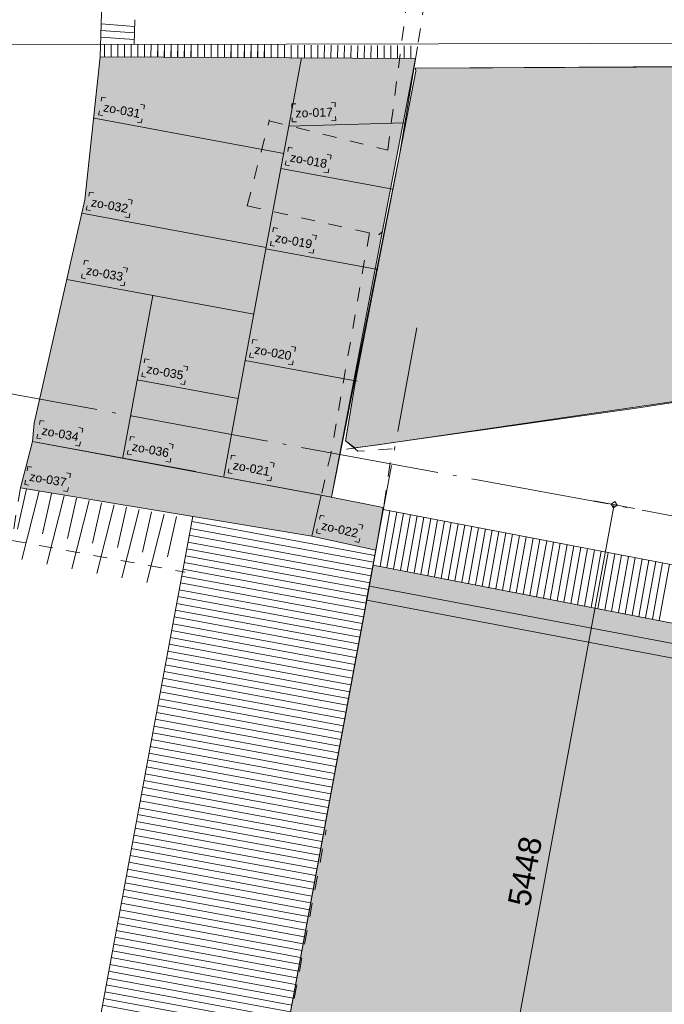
# Model space of a CAD drawing. Extents: x -294884 to 286267, y 0 to 1429765.
# Tile 39 of 99: x 31759 to 36409, y 203110 to 210217. Entities that reach past the tile are written whole.
import ezdxf

# ---------------------------------------------------------------- set-up
doc = ezdxf.new("R2010")
doc.units = 0
doc.header["$MEASUREMENT"] = 0
doc.linetypes.add('DASHDOT', pattern=[1250, 1000, -112.5, 25, -112.5])
doc.linetypes.add('DASHED', pattern=[200, 100, -100])
for name, color, linetype in [('A-0030-STRAMIEN', 1, 'Continuous'), ('A-0038-STR-MAATLIJN', 1, 'Continuous'), ('A-0210-WAND-BU', 8, 'Continuous'), ('A-0306--', 1, 'Continuous'), ('A-0307-TEKST', 7, 'Continuous'), ('A-1130-TXT+MT-BE', 1, 'Continuous')]:
    doc.layers.add(name, color=color, linetype=linetype)
doc.dimstyles.new('@D00GM', dxfattribs={"dimtxt": 135, "dimasz": 1, "dimexe": 0.18, "dimexo": 0.0625, "dimgap": 13.5, "dimtad": 1, "dimdec": 0, "dimzin": 0, "dimdsep": 46, "dimtxsty": 'Standard', "dimblk": '^SD00____100_10', "dimcen": 0.09, "dimse1": 1, "dimse2": 1, "dimclrd": 1, "dimadec": 0, "dimazin": 0, "dimtfac": 1, "dimtdec": 4, "dimtmove": 0, "dimatfit": 3, "dimfxl": 0, "dimtolj": 1, "dimtzin": 0, "dimlwd": 13, "dimarcsym": 0})
doc.dimstyles.new('@D03ST', dxfattribs={"dimtxt": 162, "dimasz": 1, "dimexe": 0.18, "dimexo": 0.0625, "dimgap": 16.2, "dimtad": 1, "dimdec": 0, "dimzin": 0, "dimdsep": 46, "dimtxsty": 'Standard', "dimblk": '^SD03____100_10', "dimcen": 0.09, "dimse1": 1, "dimse2": 1, "dimclrd": 1, "dimadec": 0, "dimazin": 0, "dimtfac": 1, "dimtdec": 4, "dimtmove": 0, "dimatfit": 3, "dimfxl": 0, "dimtolj": 1, "dimtzin": 0, "dimlwd": 13, "dimarcsym": 0})

# ---------------------------------------------------------------- blocks, each defined once
blk = doc.blocks.new('*D')
at = {"color": 1, "linetype": 'Continuous', "lineweight": 13}
for points in [[(62927.4, 114664.7), (63143.3, 119960.3)], [(63293.1, 119954.2), (62993.4, 119966.4)], [(79681.8, 118845.4), (79383.3, 118875.5)], [(79498.6, 118522.1), (79532.6, 118860.4)], [(78427, 113303.2), (78957.2, 118576.6)], [(79106.5, 118561.6), (78808, 118591.6)], [(79647.8, 118507.1), (79349.3, 118537.2)], [(79647.8, 118507.1), (79349.3, 118537.2)], [(79148.4, 115039.7), (79498.6, 118522.1)], [(79297.6, 115024.7), (78999.1, 115054.7)], [(79297.6, 115024.7), (78999.1, 115054.7)], [(78968.3, 113248.8), (79148.4, 115039.7)], [(63077.2, 114658.6), (62777.5, 114670.8)], [(78576.2, 113288.2), (78277.7, 113318.2)], [(79117.5, 113233.7), (78819, 113263.8)], [(79117.5, 113233.7), (78819, 113263.8)], [(78934.3, 112910.5), (78968.3, 113248.8)], [(79083.5, 112895.4), (78785, 112925.5)], [(-122397.6, 58428.2), (-122397.8, 58128.2)], [(-117097.6, 58425), (-117097.8, 58125)], [(-117097.7, 58275), (-122397.7, 58278.2)], [(26619.4, -2220), (26619.4, -1920)], [(26619.4, -2220), (26619.4, -1920)], [(31919.4, -2220), (31919.4, -1920)], [(31919.4, -2220), (31919.4, -1920)], [(26619.4, -2070), (31919.4, -2070)], [(26619.4, -2070), (31919.4, -2070)], [(117097.6, -58425), (117097.8, -58125)], [(122397.6, -58428.2), (122397.8, -58128.2)], [(117097.7, -58275), (122397.7, -58278.2)]]:
    blk.add_lwpolyline(points, dxfattribs=at)
at = {"color": 7, "linetype": 'Continuous', "lineweight": 18}
for points in [[(63166.2, 119959.3), (63144.2, 119983.2), (63120.3, 119961.2), (63142.3, 119937.3)], [(79555.5, 118858.1), (79534.9, 118883.3), (79509.7, 118862.7), (79530.3, 118837.6)], [(78980.1, 118574.3), (78959.5, 118599.4), (78934.4, 118578.9), (78954.9, 118553.7)], [(79521.4, 118519.9), (79500.9, 118545), (79475.7, 118524.5), (79496.3, 118499.3)], [(79521.4, 118519.9), (79500.9, 118545), (79475.7, 118524.4), (79496.3, 118499.3)], [(79171.2, 115037.4), (79150.7, 115062.6), (79125.5, 115042), (79146.1, 115016.9)], [(79171.2, 115037.4), (79150.7, 115062.6), (79125.5, 115042), (79146.1, 115016.9)], [(62950.3, 114663.7), (62928.3, 114687.6), (62904.4, 114665.6), (62926.4, 114641.7)], [(78449.8, 113300.9), (78429.2, 113326.1), (78404.1, 113305.5), (78424.7, 113280.3)], [(78991.1, 113246.5), (78970.6, 113271.6), (78945.4, 113251), (78966, 113225.9)], [(78991.1, 113246.4), (78970.6, 113271.6), (78945.4, 113251), (78966, 113225.9)], [(78957.1, 112908.2), (78936.6, 112933.3), (78911.4, 112912.8), (78932, 112887.6)], [(-122397.7, 58301.2), (-122420.6, 58278.2), (-122397.7, 58255.2), (-122374.7, 58278.2)], [(-117097.6, 58298), (-117120.6, 58275), (-117097.7, 58252), (-117074.7, 58275)], [(26619.4, -2093), (26642.4, -2070), (26619.4, -2047), (26596.4, -2070)], [(26619.4, -2093), (26642.4, -2070), (26619.4, -2047), (26596.4, -2070)], [(31919.4, -2093), (31942.4, -2070), (31919.4, -2047), (31896.4, -2070)], [(31919.4, -2093), (31942.4, -2070), (31919.4, -2047), (31896.4, -2070)], [(117097.7, -58297.9), (117120.7, -58275), (117097.7, -58252), (117074.7, -58274.9)], [(122397.7, -58301.1), (122420.7, -58278.2), (122397.7, -58255.2), (122374.7, -58278.2)]]:
    blk.add_lwpolyline(points, close=True, dxfattribs=at)
at = {"layer": 'A-0030-STRAMIEN', "color": 1, "linetype": 'Continuous', "lineweight": 13}
for points in [[(140965.3, 109469.2), (140670.3, 109523.7)], [(139855.2, 104284.6), (140817.8, 109496.5)], [(140002.7, 104257.4), (139707.7, 104311.9)], [(150193.4, -2165.7), (150193.4, -1865.7)], [(155493.3, -2165.7), (155493.3, -1865.7)], [(150193.4, -2015.7), (155493.3, -2015.7)], [(162026.6, -30781.6), (162026.6, -31081.6)], [(167326.6, -30781.6), (167326.6, -31081.6)], [(167326.6, -30931.6), (162026.6, -30931.6)]]:
    blk.add_lwpolyline(points, dxfattribs=at)
at = {"layer": 'A-0030-STRAMIEN', "color": 7, "linetype": 'Continuous', "lineweight": 18}
for points in [[(140840.4, 109492.3), (140822, 109519.1), (140795.2, 109500.6), (140813.7, 109473.9)], [(139877.8, 104280.5), (139859.4, 104307.2), (139832.6, 104288.8), (139851, 104262)], [(150193.4, -2038.6), (150216.3, -2015.7), (150193.4, -1992.7), (150170.4, -2015.7)], [(155493.3, -2038.6), (155516.3, -2015.7), (155493.3, -1992.7), (155470.4, -2015.7)], [(162026.6, -30908.6), (162003.7, -30931.6), (162026.6, -30954.6), (162049.6, -30931.6)], [(167326.6, -30908.6), (167303.6, -30931.6), (167326.6, -30954.6), (167349.6, -30931.6)]]:
    blk.add_lwpolyline(points, close=True, dxfattribs=at)
at = {"layer": 'A-0038-STR-MAATLIJN', "color": 1, "linetype": 'Continuous', "lineweight": 13}
for points in [[(54211.3, 116190.9), (54774, 129790.5)], [(54923.8, 129784.3), (54624.1, 129796.7)], [(93530.9, 103791.7), (95229.7, 122696)], [(95379.1, 122682.6), (95080.3, 122709.5)], [(54361.1, 116184.7), (54061.4, 116197.1)], [(132938.7, 106440.8), (134733.2, 116156.4)], [(134880.8, 116129.2), (134585.7, 116183.7)], [(140522.8, 109551), (141512.2, 114907.9)], [(141659.8, 114880.6), (141364.8, 114935.1)], [(140670.3, 109523.7), (140375.3, 109578.2)], [(140670.3, 109523.7), (140375.3, 109578.2)], [(139715.9, 105182), (140522.8, 109551)], [(133086.2, 106413.5), (132791.2, 106468)], [(139560.2, 104339.1), (139715.9, 105182)], [(139863.4, 105154.7), (139568.4, 105209.2)], [(139863.4, 105154.7), (139568.4, 105209.2)], [(139707.7, 104311.9), (139412.7, 104366.4)], [(93680.3, 103778.3), (93381.5, 103805.2)], [(58982, 102620.9), (58994.4, 102920.7)], [(58988.2, 102770.8), (64710.9, 102534)], [(64704.7, 102384.1), (64717.1, 102683.9)], [(136364.3, 96015.1), (136418.8, 96310.1)], [(136391.6, 96162.6), (141959.7, 95134.2)], [(141932.5, 94986.6), (141987, 95281.7)], [(98403.6, 84547.9), (98430.4, 84846.7)], [(98417, 84697.3), (105364.5, 84073)], [(105351, 83923.6), (105377.9, 84222.4)], [(151050.5, -1420), (151050.5, -1120)], [(160940.9, -1420), (160940.9, -1120)], [(27758.8, -1150.9), (27758.8, -1450.9)], [(41370, -1148.3), (41370, -1448.3)], [(80074.3, -1151.6), (80074.4, -1451.6)], [(99054.7, -1148), (99054.7, -1448)], [(151050.5, -1270), (160940.9, -1270)], [(41370, -1298.3), (27758.8, -1300.9)], [(99054.7, -1298), (80074.4, -1301.6)], [(150193.4, -1865.7), (150193.4, -1565.7)], [(151050.5, -1865.7), (151050.5, -1565.7)], [(151050.5, -1865.7), (151050.5, -1565.7)], [(155493.3, -1865.7), (155493.3, -1565.7)], [(155493.3, -1865.7), (155493.3, -1565.7)], [(160940.9, -1865.7), (160940.9, -1565.7)], [(163921.3, -1933), (163921.3, -1633)], [(167496.2, -1933), (167496.2, -1633)], [(150193.4, -1715.7), (151050.5, -1715.7)], [(151050.5, -1715.7), (155493.3, -1715.7)], [(155493.3, -1715.7), (160940.9, -1715.7)], [(85620, -2081.2), (85620, -1781.2)], [(85620, -2081.2), (85620, -1781.2)], [(163921.3, -1783), (167496.2, -1783)], [(87964.4, -2761.2), (87964.4, -2461.2)], [(89764.4, -2761.2), (89764.4, -2461.2)], [(89764.4, -2761.2), (89764.4, -2461.2)], [(93264.4, -2761.2), (93264.4, -2461.2)], [(87964.4, -2611.2), (89764.4, -2611.2)], [(89764.4, -2611.2), (93264.4, -2611.2)], [(16418.8, -29459.1), (16418.8, -29759.1)], [(30029.6, -29461.8), (30029.5, -29761.8)], [(85800.9, -29491), (85800.9, -29791)], [(104780.8, -29494.7), (104780.8, -29794.7)], [(16418.8, -29609.1), (30029.6, -29611.8)], [(85800.9, -29641), (104780.8, -29644.7)], [(156589.4, -30203.3), (156589.4, -29903.3)], [(166469.5, -30203.3), (166469.5, -29903.3)], [(166469.5, -30053.3), (156589.4, -30053.3)], [(91591.1, -30906.7), (91591.1, -30606.7)], [(95091.1, -30906.7), (95091.1, -30606.7)], [(95091.1, -30906.7), (95091.1, -30606.7)], [(96891.1, -30906.7), (96891.1, -30606.7)], [(95091.1, -30756.7), (91591.1, -30756.7)], [(96891.1, -30756.7), (95091.1, -30756.7)]]:
    blk.add_lwpolyline(points, dxfattribs=at)
at = {"layer": 'A-0038-STR-MAATLIJN', "color": 7, "linetype": 'Continuous', "lineweight": 18}
for points in [[(54796.9, 129789.5), (54774.9, 129813.4), (54751, 129791.4), (54773, 129767.5)], [(95252.6, 122694), (95231.8, 122718.9), (95206.8, 122698.1), (95227.7, 122673.2)], [(54234.2, 116190), (54212.2, 116213.9), (54188.3, 116191.9), (54210.3, 116168)], [(134755.8, 116152.3), (134737.4, 116179), (134710.6, 116160.6), (134729.1, 116133.9)], [(141534.8, 114903.7), (141516.4, 114930.5), (141489.7, 114912), (141508.1, 114885.3)], [(140545.4, 109546.8), (140527, 109573.6), (140500.2, 109555.1), (140518.7, 109528.4)], [(140545.4, 109546.8), (140527, 109573.6), (140500.2, 109555.1), (140518.7, 109528.4)], [(132961.3, 106436.6), (132942.9, 106463.4), (132916.1, 106444.9), (132934.5, 106418.2)], [(139738.5, 105177.8), (139720, 105204.6), (139693.3, 105186.1), (139711.7, 105159.4)], [(139738.5, 105177.8), (139720, 105204.6), (139693.3, 105186.1), (139711.7, 105159.4)], [(139582.8, 104335), (139564.4, 104361.7), (139537.6, 104343.3), (139556, 104316.5)], [(93553.8, 103789.7), (93533, 103814.6), (93508, 103793.8), (93528.9, 103768.8)], [(58987.2, 102747.8), (59011.1, 102769.8), (58989.1, 102793.8), (58965.2, 102771.7)], [(64710, 102511), (64733.9, 102533.1), (64711.9, 102557), (64687.9, 102535)], [(136387.4, 96140), (136414.2, 96158.5), (136395.8, 96185.2), (136369, 96166.8)], [(141955.6, 95111.6), (141982.3, 95130), (141963.9, 95156.8), (141937.1, 95138.3)], [(98414.9, 84674.4), (98439.9, 84695.2), (98419.1, 84720.2), (98394.1, 84699.3)], [(105362.4, 84050.1), (105387.3, 84070.9), (105366.5, 84095.9), (105341.6, 84075)], [(27758.8, -1277.9), (27735.8, -1300.9), (27758.8, -1323.9), (27781.8, -1300.9)], [(41370, -1275.3), (41347, -1298.3), (41370, -1321.3), (41393, -1298.3)], [(80074.4, -1278.7), (80051.4, -1301.6), (80074.4, -1324.6), (80097.4, -1301.6)], [(99054.7, -1275), (99031.7, -1298), (99054.7, -1321), (99077.7, -1298)], [(151050.5, -1293), (151073.4, -1270), (151050.5, -1247), (151027.5, -1270)], [(160940.9, -1293), (160963.8, -1270), (160940.9, -1247), (160917.9, -1270)], [(150193.4, -1738.6), (150216.3, -1715.7), (150193.4, -1692.7), (150170.4, -1715.7)], [(151050.5, -1738.6), (151073.4, -1715.7), (151050.5, -1692.7), (151027.5, -1715.7)], [(151050.5, -1738.6), (151073.4, -1715.7), (151050.5, -1692.7), (151027.5, -1715.7)], [(155493.3, -1738.6), (155516.3, -1715.7), (155493.3, -1692.7), (155470.4, -1715.7)], [(155493.3, -1738.6), (155516.3, -1715.7), (155493.3, -1692.7), (155470.4, -1715.7)], [(160940.9, -1738.6), (160963.8, -1715.7), (160940.9, -1692.7), (160917.9, -1715.7)], [(163921.3, -1806), (163944.3, -1783), (163921.3, -1760), (163898.3, -1783)], [(167496.2, -1806), (167519.2, -1783), (167496.2, -1760), (167473.2, -1783)], [(85620, -1954.2), (85643, -1931.2), (85620, -1908.3), (85597, -1931.2)], [(85620, -1954.2), (85643, -1931.2), (85620, -1908.3), (85597, -1931.2)], [(87964.4, -2634.2), (87987.4, -2611.2), (87964.4, -2588.3), (87941.4, -2611.2)], [(89764.4, -2634.2), (89787.4, -2611.2), (89764.4, -2588.3), (89741.4, -2611.2)], [(89764.4, -2634.2), (89787.4, -2611.2), (89764.4, -2588.3), (89741.4, -2611.2)], [(93264.4, -2634.2), (93287.4, -2611.2), (93264.4, -2588.3), (93241.4, -2611.2)], [(16418.8, -29586.2), (16441.8, -29609.1), (16418.8, -29632.1), (16395.8, -29609.1)], [(30029.6, -29588.8), (30052.5, -29611.8), (30029.6, -29634.7), (30006.6, -29611.8)], [(85800.9, -29618), (85823.9, -29641), (85800.9, -29664), (85777.9, -29641)], [(104780.8, -29621.7), (104803.8, -29644.7), (104780.8, -29667.6), (104757.8, -29644.7)], [(156589.4, -30076.3), (156566.4, -30053.3), (156589.4, -30030.3), (156612.3, -30053.3)], [(166469.5, -30076.3), (166446.5, -30053.3), (166469.5, -30030.3), (166492.5, -30053.3)], [(91591.1, -30779.7), (91568.1, -30756.7), (91591.1, -30733.8), (91614.1, -30756.7)], [(95091.1, -30779.7), (95068.1, -30756.7), (95091.1, -30733.8), (95114.1, -30756.7)], [(95091.1, -30779.7), (95068.1, -30756.7), (95091.1, -30733.8), (95114.1, -30756.7)], [(96891.1, -30779.7), (96868.1, -30756.7), (96891.1, -30733.8), (96914.1, -30756.7)]]:
    blk.add_lwpolyline(points, close=True, dxfattribs=at)
at = {"layer": 'A-0038-STR-MAATLIJN', "color": 1, "linetype": 'Continuous'}
blk.add_point((85620, -1931.2), dxfattribs=at)
at = {"layer": 'A-1130-TXT+MT-BE', "color": 1, "linetype": 'Continuous', "lineweight": 13}
for points in [[(62773.6, 119975.1), (63159.8, 129448.5)], [(63309.7, 129442.4), (63009.9, 129454.6)], [(62604.1, 115818.2), (62773.6, 119975.1)], [(62923.4, 119969), (62623.7, 119981.2)], [(62923.4, 119969), (62623.7, 119981.2)], [(62754, 115812.1), (62454.2, 115824.3)], [(62754, 115812.1), (62454.2, 115824.3)], [(62557.6, 114678.7), (62604.1, 115818.2)], [(62707.5, 114672.6), (62407.8, 114684.9)], [(-131878.8, 58063.9), (-131879, 57763.9)], [(-122397.5, 58058.2), (-122397.7, 57758.2)], [(-122397.5, 58058.2), (-122397.7, 57758.2)], [(-118237.2, 58055.7), (-118237.4, 57755.7)], [(-118237.2, 58055.7), (-118237.4, 57755.7)], [(-117096.8, 58055), (-117097, 57755)], [(-122397.6, 57908.2), (-131878.9, 57913.9)], [(-118237.3, 57905.7), (-122397.6, 57908.2)], [(-117096.9, 57905), (-118237.3, 57905.7)], [(26618.4, -1850), (26618.4, -1550)], [(27758.8, -1850), (27758.8, -1550)], [(27758.8, -1850), (27758.8, -1550)], [(31919.2, -1850), (31919.2, -1550)], [(31919.2, -1850), (31919.2, -1550)], [(41400.4, -1850), (41400.4, -1550)], [(26618.4, -1700), (27758.8, -1700)], [(27758.8, -1700), (31919.2, -1700)], [(31919.2, -1700), (41400.4, -1700)], [(25452.1, -30819.7), (25452.1, -30519.7)], [(30752.1, -30819.7), (30752.1, -30519.7)], [(25452.1, -30669.7), (30752.1, -30669.7)], [(71109.5, -33871.4), (70809.5, -33871.4)], [(70959.5, -34871.4), (70959.5, -33871.4)], [(115190, -33871.4), (114890, -33871.4)], [(115040, -34871.4), (115040, -33871.4)], [(71109.5, -34871.4), (70809.5, -34871.4)], [(115190, -34871.4), (114890, -34871.4)], [(117096.8, -58055), (117097, -57755)], [(118237.2, -58055.7), (118237.4, -57755.7)], [(118237.2, -58055.7), (118237.4, -57755.7)], [(122397.6, -58058.2), (122397.8, -57758.2)], [(122397.6, -58058.2), (122397.8, -57758.2)], [(131878.8, -58063.9), (131879, -57763.9)], [(117096.9, -57905), (118237.3, -57905.7)], [(118237.3, -57905.7), (122397.7, -57908.2)], [(122397.7, -57908.2), (131878.9, -57913.9)]]:
    blk.add_lwpolyline(points, dxfattribs=at)
at = {"layer": 'A-1130-TXT+MT-BE', "color": 7, "linetype": 'Continuous', "lineweight": 18}
for points in [[(63182.8, 129447.5), (63160.7, 129471.4), (63136.8, 129449.4), (63158.9, 129425.5)], [(62796.5, 119974.2), (62774.5, 119998.1), (62750.6, 119976), (62772.6, 119952.1)], [(62796.5, 119974.2), (62774.5, 119998.1), (62750.6, 119976), (62772.6, 119952.1)], [(62627, 115817.3), (62605, 115841.2), (62581.1, 115819.1), (62603.1, 115795.2)], [(62627, 115817.3), (62605, 115841.2), (62581.1, 115819.1), (62603.1, 115795.2)], [(62580.6, 114677.8), (62558.6, 114701.7), (62534.7, 114679.7), (62556.7, 114655.8)], [(-131878.9, 57936.9), (-131901.9, 57913.9), (-131878.9, 57891), (-131855.9, 57913.9)], [(-122397.6, 57931.2), (-122420.6, 57908.2), (-122397.7, 57885.2), (-122374.7, 57908.2)], [(-122397.6, 57931.2), (-122420.6, 57908.2), (-122397.7, 57885.2), (-122374.7, 57908.2)], [(-118237.3, 57928.7), (-118260.3, 57905.7), (-118237.3, 57882.7), (-118214.3, 57905.7)], [(-118237.3, 57928.7), (-118260.3, 57905.7), (-118237.3, 57882.7), (-118214.3, 57905.7)], [(-117096.9, 57928), (-117119.9, 57905), (-117096.9, 57882), (-117073.9, 57905)], [(26618.4, -1723), (26641.4, -1700), (26618.4, -1677), (26595.4, -1700)], [(27758.8, -1723), (27781.8, -1700), (27758.8, -1677), (27735.8, -1700)], [(27758.8, -1723), (27781.8, -1700), (27758.8, -1677), (27735.8, -1700)], [(31919.2, -1723), (31942.2, -1700), (31919.2, -1677), (31896.2, -1700)], [(31919.2, -1723), (31942.2, -1700), (31919.2, -1677), (31896.2, -1700)], [(41400.4, -1723), (41423.4, -1700), (41400.4, -1677), (41377.4, -1700)], [(25452.1, -30692.7), (25475.1, -30669.7), (25452.1, -30646.7), (25429.2, -30669.7)], [(30752.1, -30692.7), (30775.1, -30669.7), (30752.1, -30646.7), (30729.2, -30669.7)], [(70982.5, -33871.4), (70959.5, -33848.4), (70936.5, -33871.4), (70959.5, -33894.4)], [(115063, -33871.4), (115040, -33848.4), (115017, -33871.4), (115040, -33894.4)], [(70982.5, -34871.4), (70959.5, -34848.4), (70936.5, -34871.4), (70959.5, -34894.4)], [(115063, -34871.4), (115040, -34848.4), (115017, -34871.4), (115040, -34894.4)], [(117096.9, -57927.9), (117119.9, -57905), (117096.9, -57882), (117073.9, -57904.9)], [(118237.3, -57928.6), (118260.3, -57905.7), (118237.3, -57882.7), (118214.3, -57905.6)], [(118237.3, -57928.6), (118260.3, -57905.7), (118237.3, -57882.7), (118214.3, -57905.6)], [(122397.6, -57931.1), (122420.6, -57908.2), (122397.7, -57885.2), (122374.7, -57908.2)], [(122397.6, -57931.1), (122420.6, -57908.2), (122397.7, -57885.2), (122374.7, -57908.2)], [(131878.9, -57936.9), (131901.9, -57913.9), (131878.9, -57890.9), (131855.9, -57913.9)]]:
    blk.add_lwpolyline(points, close=True, dxfattribs=at)
at = {"color": 7, "linetype": 'Continuous', "char_height": 135, "attachment_point": 7, "line_spacing_factor": 0.933333}
for s, insert, rotation in [('{\\fArial|b0|i0|c12|p0;340}', (79442.9, 118543.1), 84.25823), ('{\\fArial|b0|i0|c12|p0;5300}', (62969.5, 117108.7), 87.66537), ('{\\fArial|b0|i0|c12|p0;3500}', (79245.6, 116581.5), 84.25768), ('{\\fArial|b0|i0|c12|p0;5300}', (78614.2, 115740.4), 84.25768), ('{\\fArial|b0|i0|c12|p0;1800}', (78980.5, 113944.8), 84.25768), ('{\\fArial|b0|i0|c12|p0;340}', (78878.6, 112931.4), 84.25823), ('{\\fArial|b0|i0|c12|p0;5300}', (-119953.9, 58369.2), 359.96536), ('{\\fArial|b0|i0|c12|p0;5300}', (119541.5, -58218.9), 359.96537)]:
    blk.add_mtext(s, dxfattribs=dict(at, insert=insert, rotation=rotation))
at = {"color": 7, "linetype": 'Continuous', "insert": (29063.2, -2012.5), "char_height": 135, "attachment_point": 7, "line_spacing_factor": 0.933333}
blk.add_mtext('{\\fArial|b0|i0|c12|p0;5300}', dxfattribs=at)
blk.add_mtext('{\\fArial|b0|i0|c12|p0;5300}', dxfattribs=at)
at = {"layer": 'A-0030-STRAMIEN', "color": 7, "linetype": 'Continuous', "insert": (140223.7, 106659.7), "char_height": 162, "attachment_point": 7, "rotation": 79.5354, "line_spacing_factor": 0.933333}
blk.add_mtext('{\\fArial|b0|i0|c12|p0;5300}', dxfattribs=at)
at = {"layer": 'A-0030-STRAMIEN', "color": 7, "linetype": 'Continuous', "char_height": 162, "attachment_point": 7, "line_spacing_factor": 0.933333}
for insert in [(152595.9, -1946.7), (164429.1, -30820.7)]:
    blk.add_mtext('{\\fArial|b0|i0|c12|p0;5300}', dxfattribs=dict(at, insert=insert))
at = {"layer": 'A-0038-STR-MAATLIJN', "color": 7, "linetype": 'Continuous', "char_height": 162, "attachment_point": 7, "line_spacing_factor": 0.933333}
for s, insert, rotation in [('{\\fArial|b0|i0|c12|p0;13611}', (54410.9, 122684.4), 87.63068), ('{\\fArial|b0|i0|c12|p0;18980}', (94283.9, 112941.9), 84.86502), ('{\\fArial|b0|i0|c12|p0;5448}', (140904.7, 111998.6), 79.5354), ('{\\fArial|b0|i0|c12|p0;9880}', (133723.2, 111067.8), 79.53505), ('{\\fArial|b0|i0|c12|p0;4443}', (140006.5, 107135.6), 79.5354), ('{\\fArial|b0|i0|c12|p0;857}', (139536.5, 104590.5), 79.5354), ('{\\fArial|b0|i0|c12|p0;5728}', (61605.1, 102731.6), 357.63068), ('{\\fArial|b0|i0|c12|p0;5662}', (138944.8, 95761.2), 349.53505), ('{\\fArial|b0|i0|c12|p0;6975}', (101650.4, 84476), 354.86502), ('{\\fArial|b0|i0|c12|p0;13611}', (34255, -1188.7), 0.01102), ('{\\fArial|b0|i0|c12|p0;18980}', (89255.1, -1188.9), 0.01102), ('{\\fArial|b0|i0|c12|p0;9890}', (155748.2, -1201), 0), ('{\\fArial|b0|i0|c12|p0;13611}', (22914.8, -29499.5), 359.98898), ('{\\fArial|b0|i0|c12|p0;18980}', (94981.5, -29531.8), 359.98898), ('{\\fArial|b0|i0|c12|p0;9880}', (161282, -29984.3), 360)]:
    blk.add_mtext(s, dxfattribs=dict(at, insert=insert, rotation=rotation))
for s, insert in [('{\\fArial|b0|i0|c12|p0;857}', (150436.3, -1646.7)), ('{\\fArial|b0|i0|c12|p0;4443}', (153024.4, -1646.7)), ('{\\fArial|b0|i0|c12|p0;5448}', (157969.6, -1646.7)), ('{\\fArial|b0|i0|c12|p0;3575}', (165461.3, -1714)), ('{\\fArial|b0|i0|c12|p0;1800}', (88616.9, -2542.2)), ('{\\fArial|b0|i0|c12|p0;3500}', (91266.9, -2542.2)), ('{\\fArial|b0|i0|c12|p0;3500}', (93093.6, -30687.7)), ('{\\fArial|b0|i0|c12|p0;1800}', (95743.6, -30687.7))]:
    blk.add_mtext(s, dxfattribs=dict(at, insert=insert))
at = {"layer": 'A-1130-TXT+MT-BE', "color": 7, "linetype": 'Continuous', "char_height": 135, "attachment_point": 7, "line_spacing_factor": 0.933333}
for s, insert, rotation in [('{\\fArial|b0|i0|c12|p0;9481}', (62900.8, 124508.1), 87.66535), ('{\\fArial|b0|i0|c12|p0;4160}', (62623, 117692.9), 87.66535), ('{\\fArial|b0|i0|c12|p0;1140}', (62515, 115044.7), 87.66535), ('{\\fArial|b0|i0|c12|p0;9481}', (-127344.5, 58003.6), 359.96534), ('{\\fArial|b0|i0|c12|p0;4160}', (-120523.7, 57999.5), 359.96534), ('{\\fArial|b0|i0|c12|p0;1140}', (-117873.3, 57997.9), 359.96534), ('{\\fArial|b0|i0|c12|p0;1140}', (26982.4, -1642.5), 359.99998), ('{\\fArial|b0|i0|c12|p0;4160}', (29632.8, -1642.5), 359.99998), ('{\\fArial|b0|i0|c12|p0;9481}', (36453.6, -1642.5), 359.99998), ('{\\fArial|b0|i0|c12|p0;1000}', (70902, -34577.6), 90), ('{\\fArial|b0|i0|c12|p0;1000}', (114982.5, -34577.6), 90), ('{\\fArial|b0|i0|c12|p0;1140}', (117460.9, -57847.7), 359.96535), ('{\\fArial|b0|i0|c12|p0;4160}', (120111.3, -57849.3), 359.96535), ('{\\fArial|b0|i0|c12|p0;9481}', (126932.1, -57853.4), 359.96535)]:
    blk.add_mtext(s, dxfattribs=dict(at, insert=insert, rotation=rotation))
at = {"layer": 'A-1130-TXT+MT-BE', "color": 7, "linetype": 'Continuous', "insert": (27895.9, -30612.2), "char_height": 135, "attachment_point": 7, "line_spacing_factor": 0.933333}
blk.add_mtext('{\\fArial|b0|i0|c12|p0;5300}', dxfattribs=at)
blk = doc.blocks.new('^SD03____100_10')
at = {"layer": 'A-0038-STR-MAATLIJN', "color": 1, "linetype": 'Continuous', "lineweight": 13}
blk.add_lwpolyline([(0, -150), (0, 150)], dxfattribs=at)
at = {"layer": 'A-0038-STR-MAATLIJN', "color": 7, "linetype": 'Continuous', "lineweight": 18}
blk.add_lwpolyline([(0, -23), (23, 0), (0, 23), (-23, 0)], close=True, dxfattribs=at)
blk = doc.blocks.new('^SD00____100_10')
at = {"layer": 'A-1130-TXT+MT-BE', "color": 1, "linetype": 'Continuous', "lineweight": 13}
blk.add_lwpolyline([(0, -150), (0, 150)], dxfattribs=at)
at = {"layer": 'A-1130-TXT+MT-BE', "color": 7, "linetype": 'Continuous', "lineweight": 18}
blk.add_lwpolyline([(0, -23), (23, 0), (0, 23), (-23, 0)], close=True, dxfattribs=at)
blk = doc.blocks.new('M-NIEUW_10')
at = {"linetype": 'Continuous', "lineweight": 5}
for color, points in [(8, [(137316.9, 115362.8), (137328, 115496.3), (137695, 117107), (137805.4, 118139.6), (140079.6, 118128.1), (139474.6, 114962.6)]), (111, [(142928.2, 115795.2), (139789.9, 115337.5), (139641.9, 115316.6), (139574.4, 115369.1), (139646.8, 115798.8), (139967.3, 117442.8), (140082.8, 118035.7), (140080, 118057), (146751.4, 118097.8), (146597.7, 117538.9), (146487.7, 117400.1), (146372.3, 117354.7), (145763.3, 114066.8)]), (8, [(137230, 115028.8), (137316.9, 115362.8), (139399.9, 114977), (139331.8, 114681)]), (8, [(139331.8, 114681), (139399.9, 114977), (139847, 114886.2), (139793.5, 114580)]), (254, [(139728.8, 114217.9), (139774.2, 114471.9), (145276.8, 113402), (145233.2, 113174.5)]), (111, [(145260.2, 113169.4), (144486.1, 108836.8), (138917.9, 109840.1), (139728.8, 114217.9), (145233.2, 113174.5)])]:
    blk.add_hatch(color=color, dxfattribs=at).paths.add_polyline_path(points, flags=0)
at = {"layer": 'A-0210-WAND-BU', "linetype": 'Continuous', "lineweight": 5}
h = blk.add_hatch(dxfattribs=at)
h.set_pattern_fill('_test', color=8, style=0, pattern_type=0)
h.set_pattern_definition([(169.5338, (137755.953, 103550.1), (-9.08276, -49.16811), [])])
h.paths.add_polyline_path([(137374.5, 101485), (136053.5, 101729.1), (138472.6, 114824), (139793.5, 114580)], flags=0)
at = {"color": 7, "linetype": 'Continuous', "lineweight": 18}
for points in [[(137805.4, 118139.6), (137910, 121597.9)], [(139967.3, 117442.8), (140093.3, 118211.8)], [(138494.3, 115146.6), (137316.9, 115362.8), (137328, 115496.3), (137695, 117107), (137805.4, 118139.6)], [(139967.3, 117442.8), (139474.6, 114962.6)], [(139839.2, 116875.8), (139815, 116853.6)], [(139845.7, 114872.8), (139774.2, 114471.9), (145325.9, 113392.5)], [(145406.2, 113809.3), (139845.7, 114872.8)]]:
    blk.add_lwpolyline(points, dxfattribs=at)
at = {"color": 1, "linetype": 'DASHED', "lineweight": 13}
for points in [[(139879.5, 117464.7), (140009.2, 118476), (139971.6, 118617.7)], [(140098.7, 118244.2), (140135.8, 118470.7), (140109, 118556.7), (140065.2, 118593.8), (140033.2, 118608.2)], [(139024.8, 117684), (139023.7, 117677.4), (139879.5, 117464.7)], [(138865.8, 117064.7), (139023.7, 117677.4)], [(138865.8, 117064.7), (139747, 116868.8)], [(139747, 116868.8), (139470.1, 115281.5), (139399.9, 114977)], [(139853.1, 114913.9), (139911.3, 115309.2), (139662.6, 115294.1), (139574.4, 115369.1)], [(137230, 115028.8), (137167.1, 114648.8), (138418.6, 114419.2)]]:
    blk.add_lwpolyline(points, dxfattribs=at)
at = {"color": 1, "linetype": 'Continuous', "lineweight": 13}
for points in [[(138053.7, 118407.5), (138050.1, 118227.7), (143538.8, 118240.6), (147418.4, 118256.1)], [(148943.2, 118272), (148926.3, 118097.8), (140119.2, 118057.3)], [(140079.6, 118128.1), (137805.4, 118139.6)], [(138696.4, 115112.2), (138851.3, 115947.9), (139000.8, 116754.2), (139108.4, 117334.3), (139165, 117639.1), (139256.4, 118132.3)], [(137761.8, 117695.9), (139128.5, 117442.4)], [(140003.5, 117663.6), (139165, 117639.1)], [(139108.4, 117334.3), (139914.7, 117184.8)], [(137673, 117010.6), (139002.7, 116764)], [(139000.8, 116754.2), (139807.1, 116604.7)], [(137564.1, 116532.4), (138913.3, 116282.2)], [(137968.8, 115247.1), (138185.8, 116417.1)], [(138851.3, 115947.9), (139657.6, 115798.4)], [(138072.7, 115807.5), (138800.3, 115672.6)], [(145763.3, 114066.8), (142928.2, 115795.2), (141688.1, 115605.4)], [(141688.1, 115605.4), (139581, 115308)], [(137263.3, 100883.5), (139793.5, 114580)]]:
    blk.add_lwpolyline(points, dxfattribs=at)
at = {"color": 8, "linetype": 'Continuous', "lineweight": 5}
for points in [[(137811.2, 118328.7), (138050.8, 118311.5)], [(137812.6, 118376.7), (138052.2, 118359.5)], [(137809.7, 118280.7), (138049.3, 118263.5)], [(138050.1, 118227.7), (111133.8, 118246.7)], [(137835.2, 118139.7), (137835.7, 118231.6)], [(137883.2, 118139.4), (137883.8, 118231.4)], [(137931.3, 118139.1), (137931.8, 118231.1)], [(137979.3, 118138.9), (137979.8, 118230.9)], [(138027.3, 118138.6), (138027.8, 118230.6)], [(138075.4, 118138.4), (138075.9, 118230.4)], [(138123.4, 118138.1), (138123.9, 118230.1)], [(138171.4, 118137.9), (138171.9, 118229.9)], [(138219.4, 118137.6), (138220, 118229.6)], [(138220.2, 118137.6), (138220.7, 118229.5)], [(138267.5, 118137.4), (138268, 118229.3)], [(138268.2, 118137.3), (138268.7, 118229.3)], [(138315.5, 118137.1), (138316, 118229.1)], [(138316.2, 118137), (138316.8, 118229)], [(138363.5, 118136.8), (138364.1, 118228.8)], [(138364.3, 118136.8), (138364.8, 118228.8)], [(138411.6, 118136.6), (138412.1, 118228.6)], [(138412.3, 118136.5), (138412.8, 118228.5)], [(138459.6, 118136.3), (138460.1, 118228.3)], [(138460.3, 118136.3), (138460.8, 118228.3)], [(138508.4, 118136), (138508.9, 118228)], [(138556.4, 118135.8), (138556.9, 118227.8)], [(138604.4, 118135.5), (138604.9, 118227.5)], [(138652.5, 118135.2), (138653, 118227.2)], [(138700.5, 118135), (138701, 118227)], [(138748.5, 118134.7), (138749, 118226.7)], [(138749.3, 118134.7), (138749.8, 118226.7)], [(138796.6, 118134.5), (138797.1, 118226.5)], [(138797.3, 118134.4), (138797.8, 118226.4)], [(138844.6, 118134.2), (138845.1, 118226.2)], [(138845.3, 118134.2), (138845.8, 118226.2)], [(138892.6, 118134), (138893.1, 118226)], [(138893.4, 118133.9), (138893.8, 118225.9)], [(138940.7, 118133.7), (138941.2, 118225.7)], [(138941.4, 118133.7), (138941.9, 118225.6)], [(138988.7, 118133.4), (138989.2, 118225.4)], [(138989.4, 118133.4), (138989.9, 118225.4)], [(139037.4, 118133.1), (139038, 118225.1)], [(139085.5, 118132.9), (139086, 118224.9)], [(139133.5, 118132.6), (139134, 118224.6)], [(139181.5, 118132.4), (139182, 118224.4)], [(139229.6, 118132.1), (139230.1, 118224.1)], [(139277.6, 118131.9), (139278.1, 118223.8)], [(139325.6, 118131.6), (139326.1, 118223.6)], [(139373.7, 118131.3), (139374.2, 118223.3)], [(139421.7, 118131.1), (139422.2, 118223.1)], [(139469.7, 118130.8), (139470.2, 118222.8)], [(139517.8, 118130.6), (139518.2, 118222.6)], [(139565.8, 118130.3), (139566.3, 118222.3)], [(139613.8, 118130.1), (139614.3, 118222.1)], [(139661.8, 118129.8), (139662.3, 118221.8)], [(139709.9, 118129.5), (139710.4, 118221.5)], [(139757.9, 118129.3), (139758.4, 118221.3)], [(139805.9, 118129), (139806.4, 118221)], [(139853.9, 118128.8), (139854.4, 118220.8)], [(139902, 118128.5), (139902.5, 118220.5)], [(139950, 118128.3), (139950.5, 118220.2)], [(139998.1, 118128), (139998.6, 118220)], [(140046.1, 118127.8), (140046.6, 118219.7)], [(139823.3, 114462.3), (139894.8, 114863.4)], [(139872.5, 114452.8), (139944, 114854)], [(139921.6, 114443.2), (139993.2, 114844.6)], [(139970.7, 114433.7), (140042.3, 114835.2)], [(140019.8, 114424.1), (140091.4, 114825.8)], [(140068.9, 114414.6), (140140.6, 114816.4)], [(140118, 114405), (140189.8, 114807)], [(140167.1, 114395.5), (140238.9, 114797.6)], [(140216.3, 114385.9), (140288, 114788.2)], [(140265.4, 114376.4), (140337.2, 114778.8)], [(140314.6, 114366.8), (140386.4, 114769.4)], [(140363.8, 114357.3), (140435.6, 114760)], [(140412.8, 114347.7), (140484.7, 114750.6)], [(140462, 114338.1), (140533.9, 114741.2)], [(140511.1, 114328.6), (140583.1, 114731.8)], [(140560.2, 114319), (140632.2, 114722.4)], [(140609.4, 114309.5), (140681.4, 114713)], [(140658.5, 114299.9), (140730.5, 114703.6)], [(140707.6, 114290.4), (140779.7, 114694.2)], [(140756.8, 114280.8), (140828.8, 114684.8)], [(140805.9, 114271.3), (140878, 114675.4)], [(140855, 114261.7), (140927.2, 114666)], [(140904.2, 114252.2), (140976.3, 114656.6)], [(140953.3, 114242.6), (141025.5, 114647.2)], [(141002.4, 114233.1), (141074.6, 114637.8)], [(141051.6, 114223.5), (141123.8, 114628.4)], [(141100.7, 114214), (141172.9, 114619)], [(141149.8, 114204.4), (141222.1, 114609.6)], [(141198.9, 114194.9), (141271.2, 114600.2)], [(141248.1, 114185.3), (141320.4, 114590.8)], [(141297.2, 114175.8), (141369.6, 114581.4)], [(141346.3, 114166.2), (141418.7, 114572)], [(141395.5, 114156.7), (141467.9, 114562.6)], [(141444.6, 114147.1), (141517.1, 114553.2)], [(141493.7, 114137.6), (141566.2, 114543.8)], [(141542.9, 114128), (141615.4, 114534.4)], [(141592, 114118.4), (141664.5, 114524.9)], [(141641.1, 114108.9), (141713.7, 114515.5)], [(141690.2, 114099.3), (141762.8, 114506.1)], [(141739.3, 114089.8), (141812, 114496.7)], [(141788.5, 114080.2), (141861.2, 114487.3)], [(141837.7, 114070.7), (141910.3, 114477.9)]]:
    blk.add_lwpolyline(points, dxfattribs=at)
at = {"color": 8, "linetype": 'Continuous', "lineweight": 13}
for points in [[(139474.6, 114962.6), (140079.6, 118128.1), (137805.4, 118139.6), (137695, 117107), (137328, 115496.3), (137316.9, 115362.8)], [(139331.8, 114681), (139399.9, 114977), (137316.9, 115362.8), (137230, 115028.8)], [(139793.5, 114580), (139847, 114886.2), (139399.9, 114977), (139331.8, 114681)]]:
    blk.add_lwpolyline(points, close=True, dxfattribs=at)
at = {"color": 111, "linetype": 'Continuous', "lineweight": 13}
for points in [[(145763.3, 114066.8), (146372.3, 117354.7), (146487.7, 117400.1), (146597.7, 117538.9), (146751.4, 118097.8), (140080, 118057), (140082.8, 118035.7), (139967.3, 117442.8), (139646.8, 115798.8), (139574.4, 115369.1), (139641.9, 115316.6), (139789.9, 115337.5), (142928.2, 115795.2)], [(145233.2, 113174.5), (139728.8, 114217.9), (138917.9, 109840.1), (144486.1, 108836.8), (145260.2, 113169.4)]]:
    blk.add_lwpolyline(points, close=True, dxfattribs=at)
at = {"color": 7, "linetype": 'Continuous', "lineweight": 18}
for points in [[(139331.8, 114681), (139399.9, 114977), (137316.9, 115362.8), (137230, 115028.8)], [(139331.8, 114681), (139793.5, 114580), (139847, 114886.2), (139399.9, 114977)]]:
    blk.add_lwpolyline(points, close=True, dxfattribs=at)
at = {"color": 9, "linetype": 'Continuous', "lineweight": 13}
for points in [[(137208.5, 114729.9), (137274.2, 115021)], [(137364, 115004.5), (137240.1, 114510.7)], [(137388.8, 114696.8), (137454.6, 114987.9)], [(137544.4, 114971.3), (137420.4, 114477.6)], [(137569.2, 114663.6), (137635, 114954.8)], [(137724.8, 114938.2), (137600.8, 114444.4)], [(137749.6, 114630.5), (137815.3, 114921.6)], [(137905.1, 114905.1), (137781.2, 114411.3)], [(137929.9, 114597.4), (137995.7, 114888.5)], [(138085.5, 114872), (137961.5, 114378.2)], [(138110.3, 114564.3), (138176, 114855.4)], [(138265.9, 114838.8), (138141.8, 114345.1)], [(138290.7, 114531.2), (138356.4, 114822.3)]]:
    blk.add_lwpolyline(points, dxfattribs=at)
at = {"color": 254, "linetype": 'Continuous', "lineweight": 13}
blk.add_lwpolyline([(145233.2, 113174.5), (145276.8, 113402), (139774.2, 114471.9), (139728.8, 114217.9)], close=True, dxfattribs=at)
at = {"color": 251, "linetype": 'Continuous', "lineweight": 5}
for points in [[(139747, 114320.2), (145266.9, 113275.7)], [(139728.8, 114217.9), (145233.2, 113174.5)]]:
    blk.add_lwpolyline(points, dxfattribs=at)
at = {"color": 1, "linetype": 'DASHED', "lineweight": 13}
blk.add_lwpolyline([(137439.2, 101838.8), (138113.5, 105485, -0.236277), (138013.4, 105666.1), (138598.9, 108973.4), (138795.9, 109180.9), (139435.3, 112561.3)], format="xyb", dxfattribs=at)
at = {"layer": 'A-0030-STRAMIEN', "color": 1, "linetype": 'DASHDOT', "lineweight": 13}
for points in [[(134339.9, 116229.1), (146947.3, 113900.4)], [(136318.9, 95769.3), (140089.7, 116184)]]:
    blk.add_lwpolyline(points, dxfattribs=at)
at = {"layer": 'A-0210-WAND-BU', "color": 7, "linetype": 'Continuous', "lineweight": 18}
for points in [[(136053.5, 101729.1), (138472.6, 114824)], [(137374.5, 101485), (139793.5, 114580)]]:
    blk.add_lwpolyline(points, dxfattribs=at)
at = {"layer": 'A-0306--', "color": 1, "linetype": 'Continuous', "lineweight": 13}
for points in [[(137846.7, 117842.9), (137817.2, 117848.3), (137811.7, 117818.8)], [(137823, 117715), (137793.5, 117720.5), (137798.9, 117750)], [(138095.8, 117796.7), (138125.3, 117791.2), (138119.8, 117761.7)], [(139216.9, 117800.7), (139186.9, 117799.8), (139187.8, 117769.8)], [(139470.2, 117808.1), (139500.2, 117808.9), (139501, 117779)], [(138072.1, 117668.9), (138101.6, 117663.4), (138107, 117692.9)], [(139220.7, 117670.7), (139190.8, 117669.9), (139189.9, 117699.8)], [(139474, 117678.1), (139504, 117679), (139503.1, 117709)], [(139193.3, 117481.3), (139163.8, 117486.7), (139158.4, 117457.2)], [(139442.4, 117435.1), (139471.9, 117429.6), (139466.5, 117400.1)], [(139169.6, 117353.4), (139140.1, 117358.9), (139145.6, 117388.4)], [(139418.7, 117307.2), (139448.2, 117301.8), (139453.7, 117331.3)], [(137757.9, 117157.6), (137728.4, 117163), (137722.9, 117133.5)], [(138007, 117111.4), (138036.5, 117105.9), (138031, 117076.4)], [(137734.2, 117029.8), (137704.7, 117035.2), (137710.2, 117064.7)], [(137983.3, 116983.6), (138012.8, 116978.1), (138018.2, 117007.6)], [(139085.8, 116901.2), (139056.2, 116906.6), (139050.8, 116877.1)], [(139334.8, 116855), (139364.3, 116849.5), (139358.9, 116820)], [(139062, 116773.3), (139032.5, 116778.8), (139038, 116808.3)], [(139311.1, 116727.1), (139340.6, 116721.7), (139346.1, 116751.2)], [(137722.7, 116665.7), (137693.2, 116671.2), (137687.7, 116641.7)], [(137971.8, 116619.5), (138001.2, 116614.1), (137995.8, 116584.6)], [(137698.9, 116537.9), (137669.4, 116543.4), (137674.9, 116572.9)], [(137948, 116491.7), (137977.5, 116486.3), (137983, 116515.8)], [(138936.2, 116094.9), (138906.8, 116100.4), (138901.3, 116070.9)], [(139185.3, 116048.7), (139214.8, 116043.2), (139209.4, 116013.7)], [(138912.5, 115967.1), (138883, 115972.5), (138888.5, 116002)], [(138157.6, 115954.5), (138128.1, 115960), (138122.6, 115930.5)], [(138406.7, 115908.3), (138436.2, 115902.9), (138430.7, 115873.4)], [(139161.6, 115920.9), (139191.1, 115915.4), (139196.6, 115944.9)], [(138133.9, 115826.7), (138104.4, 115832.2), (138109.8, 115861.7)], [(138383, 115780.5), (138412.5, 115775), (138417.9, 115804.5)], [(137401.8, 115509.8), (137372.3, 115515.2), (137366.8, 115485.7)], [(137378.1, 115381.9), (137348.6, 115387.4), (137354.1, 115416.9)], [(137650.9, 115463.6), (137680.4, 115458.1), (137674.9, 115428.6)], [(137627.2, 115335.7), (137656.7, 115330.3), (137662.2, 115359.8)], [(138053.7, 115394.1), (138024.2, 115399.5), (138018.7, 115370)], [(138302.8, 115347.9), (138332.2, 115342.4), (138326.8, 115312.9)], [(138029.9, 115266.2), (138000.4, 115271.7), (138005.9, 115301.2)], [(138781.2, 115259.2), (138751.8, 115264.6), (138746.3, 115235.1)], [(138279, 115220), (138308.5, 115214.6), (138314, 115244.1)], [(139030.3, 115213), (139059.8, 115207.5), (139054.4, 115178)], [(137312, 115177.4), (137282.4, 115182.3), (137277.5, 115152.7)], [(137562, 115136), (137591.6, 115131.1), (137586.7, 115101.5)], [(138757.6, 115131.3), (138728.1, 115136.8), (138733.5, 115166.3)], [(137290.8, 115049.1), (137261.2, 115054), (137266.1, 115083.6)], [(139006.7, 115085.1), (139036.2, 115079.7), (139041.6, 115109.2)], [(137540.8, 115007.8), (137570.3, 115002.9), (137575.2, 115032.4)], [(139422.9, 114824.2), (139393.7, 114830.9), (139386.9, 114801.7)], [(139669.8, 114767.3), (139699, 114760.6), (139692.3, 114731.4)], [(139393.7, 114697.5), (139364.5, 114704.2), (139371.2, 114733.5)], [(139640.6, 114640.6), (139669.8, 114633.9), (139676.6, 114663.1)]]:
    blk.add_lwpolyline(points, dxfattribs=at)
at = {"layer": 'A-0307-TEKST', "color": 7, "linetype": 'Continuous', "char_height": 63, "attachment_point": 7, "line_spacing_factor": 1.333333}
for s, insert, rotation in [('{\\fArial|b0|i0|c12|p0;zo-031}', (137823.4, 117745.5), 349.49457), ('{\\fArial|b0|i0|c12|p0;zo-017}', (139214.7, 117700.6), 1.67257), ('{\\fArial|b0|i0|c12|p0;zo-018}', (139170, 117383.9), 349.49389), ('{\\fArial|b0|i0|c12|p0;zo-032}', (137734.6, 117060.2), 349.4947), ('{\\fArial|b0|i0|c12|p0;zo-019}', (139062.4, 116803.8), 349.49429), ('{\\fArial|b0|i0|c12|p0;zo-033}', (137699.3, 116568.4), 349.49492), ('{\\fArial|b0|i0|c12|p0;zo-020}', (138912.9, 115997.5), 349.49516), ('{\\fArial|b0|i0|c12|p0;zo-035}', (138134.3, 115857.1), 349.49427), ('{\\fArial|b0|i0|c12|p0;zo-034}', (137378.5, 115412.4), 349.49417), ('{\\fArial|b0|i0|c12|p0;zo-036}', (138030.3, 115296.7), 349.49329), ('{\\fArial|b0|i0|c12|p0;zo-021}', (138757.9, 115161.8), 349.49402), ('{\\fArial|b0|i0|c12|p0;zo-037}', (137290.6, 115079.5), 350.60538), ('{\\fArial|b0|i0|c12|p0;zo-022}', (139395.4, 114727.9), 347.02681)]:
    blk.add_mtext(s, dxfattribs=dict(at, insert=insert, rotation=rotation))
at = {"color": 7, "linetype": 'Continuous'}
for base, p1, p2, angle, middle in [((63143.3, 119960.3), (62927.4, 114664.7), (63143.3, 119960.3), 56.55508, (63035.3, 117312.5)), ((79148.4, 115039.7), (78968.2, 113248.8), (79148.4, 115039.7), 84.25768, (79058.3, 114144.2)), ((79498.6, 118522.1), (79148.4, 115039.7), (79540, 118518), 84.25768, (79323.5, 116780.9)), ((78957.2, 118576.6), (78427, 113303.2), (78957.2, 118576.6), 84.25768, (78692.1, 115939.9)), ((79532.6, 118860.4), (79498.6, 118522.1), (79532.6, 118860.4), 84.25823, (79515.6, 118691.3)), ((78968.3, 113248.8), (78934.3, 112910.5), (78968.3, 113248.8), 84.25823, (78951.3, 113079.6))]:
    dim = blk.add_linear_dim(base=base, p1=p1, p2=p2, angle=angle, dimstyle='@D00GM', override={"dimpost": '{\\fArial|b0|i0|c12|p0;<>}'}, dxfattribs=at)
    dim.commit()
    dim.dimension.update_dxf_attribs({"geometry": '*D', "text_midpoint": middle})
at = {"layer": 'A-0030-STRAMIEN', "color": 7, "linetype": 'Continuous'}
dim = blk.add_linear_dim(base=(140817.8, 109496.5), p1=(139855.2, 104284.6), p2=(140817.8, 109496.5), angle=48.42511, dimstyle='@D03ST', override={"dimpost": '{\\fArial|b0|i0|c12|p0;<>}'}, dxfattribs=at)
dim.commit()
dim.dimension.update_dxf_attribs({"geometry": '*D', "text_midpoint": (140336.5, 106890.6)})
at = {"layer": 'A-0038-STR-MAATLIJN', "color": 7, "linetype": 'Continuous'}
for base, p1, p2, middle in [((64710.9, 102534), (59534.3, 115970.7), (65257.1, 115733.9), (61849.5, 102652.4)), ((105364.4531, 84072.9688), (100080, 103203.2109), (107027.4531, 102578.8906), (101890.7188, 84385.125)), ((141959.7, 95134.2), (138113.5, 105485), (143681.6, 104456.5), (139175.7, 95648.4))]:
    dim = blk.add_linear_dim(base=base, p1=p1, p2=p2, dimstyle='@D03ST', override={"dimpost": '{\\fArial|b0|i0|c12|p0;<>}'}, dxfattribs=at)
    dim.commit()
    dim.dimension.update_dxf_attribs({"geometry": '*D', "text_midpoint": middle})
for base, p1, p2, angle, middle in [((54773.9688, 129790.4766), (54209.2734, 116191.0156), (54773.9688, 129790.4766), 90, (54492.6172, 122990.7031)), ((95229.7, 122696), (93529, 103791.9), (95229.7, 122696), 90, (94380.3, 113243.9)), ((134733.2, 116156.4), (132936.7, 106441.1), (134733.2, 116156.4), 90, (133836, 111298.6)), ((139715.9, 105182), (139560.2, 104339.1), (139715.9, 105182), 48.42511, (139638, 104760.5)), ((140522.8, 109551), (139715.9, 105182), (140522.8, 109551), 48.42511, (140119.3, 107366.5)), ((141512.2, 114907.9), (140522.8, 109551), (141512.2, 114907.9), 48.42511, (141017.5, 112229.4))]:
    dim = blk.add_linear_dim(base=base, p1=p1, p2=p2, angle=angle, dimstyle='@D03ST', override={"dimpost": '{\\fArial|b0|i0|c12|p0;<>}'}, dxfattribs=at)
    dim.commit()
    dim.dimension.update_dxf_attribs({"geometry": '*D', "text_midpoint": middle})
at = {"layer": 'A-1130-TXT+MT-BE', "color": 7, "linetype": 'Continuous'}
for base, p1, p2, middle in [((62604.0859, 115818.2031), (64050.2969, 114617.8906), (62604.0859, 115818.2031), (62580.8516, 115248.4766)), ((62773.6, 119975.1), (62604.1, 115818.2), (64013.5, 119924.5), (62688.8, 117896.6)), ((63159.8, 129448.5), (64013.5, 119924.5), (63159.8, 129448.5), (62966.7, 124711.8))]:
    dim = blk.add_linear_dim(base=base, p1=p1, p2=p2, angle=56.55506, dimstyle='@D00GM', override={"dimpost": '{\\fArial|b0|i0|c12|p0;<>}'}, dxfattribs=at)
    dim.commit()
    dim.dimension.update_dxf_attribs({"geometry": '*D', "text_midpoint": middle})

msp = doc.modelspace()

# ---------------------------------------------------------------- block references
msp.add_blockref('M-NIEUW_10', (-105465, 91809))

doc.saveas('drawing.dxf')
